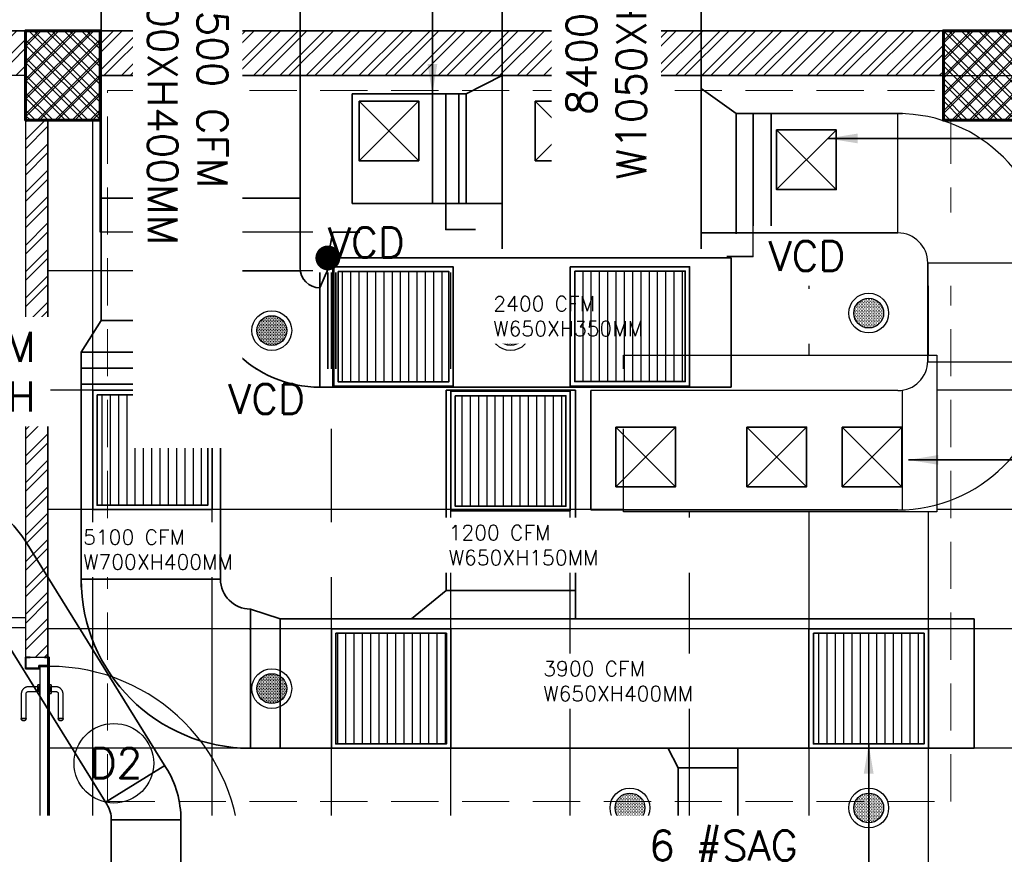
# Model space of a CAD drawing. Header units: inches. Extents: x 110711 to 158499, y 12149 to 19253.
# Tile 23 of 46: x 123537 to 123735, y 18187 to 18355. Entities that reach past the tile are written whole.
import ezdxf

# ---------------------------------------------------------------- set-up
doc = ezdxf.new("R2010")
doc.units = ezdxf.units.IN
doc.header["$MEASUREMENT"] = 0
doc.linetypes.add('HIDDEN', pattern=[0.375, 0.25, -0.125])
for name, color, linetype in [('AR PLANS', 7, 'Continuous'), ('PD_DIMENSION', 101, 'Continuous'), ('PD_LIGHTING', 23, 'Continuous')]:
    doc.layers.add(name, color=color, linetype=linetype)
for name, color, linetype, lineweight in [('EX AIR DUCT', 1, 'Continuous', 35), ('FA AIR DUCT', 4, 'Continuous', 35), ('HVAC SERVICE', 7, 'Continuous', 35), ('HVAC TEXT PP', 7, 'Continuous', 20), ('PD_COLUMN', 2, 'Continuous', 60), ('PD_DOOR', 42, 'Continuous', 25), ('PD_ELEVATION_03', 80, 'Continuous', 25), ('PD_FIXTURE', 21, 'Continuous', 25), ('PD_HATCH', 45, 'Continuous', 9), ('PP-HVAC EXHAUST DUCT', 1, 'Continuous', 30), ('SUPPLY AIR DUCT PP', 6, 'Continuous', 35), ('VCD', 5, 'Continuous', 35)]:
    doc.layers.add(name, color=color, linetype=linetype, lineweight=lineweight)
doc.layers.add('PD_BASE', color=8, linetype='Continuous', transparency=0.5)
doc.styles.get("Standard").update_dxf_attribs({"font": 'romans.shx', "height": 6})
doc.styles.add('style1', font='arial.ttf', dxfattribs={"height": 500})
doc.dimstyles.new('ISO-10', dxfattribs={"dimtxt": 6, "dimasz": 0.5, "dimexe": 1.25, "dimexo": 0.625, "dimtad": 1, "dimtoh": 1, "dimdec": 1, "dimlunit": 4, "dimtxsty": 'Standard', "dimblk": 'ARCHTICK', "dimcen": 2.5, "dimclrt": 3, "dimadec": 0, "dimazin": 0, "dimtfac": 1, "dimtdec": 1, "dimtmove": 1, "dimatfit": 3, "dimfxl": 1, "dimarcsym": 0})
pattern_1 = [(45, (145443.2833, 25769.4912), (-1.767766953, 1.767766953), []), (135, (145443.2833, 25769.4912), (-1.767766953, -1.767766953), [])]

# ---------------------------------------------------------------- blocks, each defined once
blk = doc.blocks.new('columns2')
at = {"layer": 'PD_HATCH'}
h = blk.add_hatch(dxfattribs=at)
h.set_pattern_fill('ANSI37', color=175, scale=20)
h.paths.add_polyline_path([(387, -250), (387, -268), (369, -268), (369, -250)])
h.paths.add_polyline_path([(18, 0), (18, -15), (0, -15), (0, 0)])
h.paths.add_polyline_path([(18, -828), (18, -813), (0, -813), (0, -828)])
h.paths.add_polyline_path([(201, -870), (186, -870), (186, -888), (201, -888)])
h.paths.add_polyline_path([(570, -870), (555, -870), (555, -888), (570, -888)])
h.paths.add_polyline_path([(754.5, -870), (739.5, -870), (739.5, -888), (754.5, -888)])
h.paths.add_polyline_path([(934.5, -870), (919.5, -870), (919.5, -888), (934.5, -888)])
h.paths.add_polyline_path([(385.5, -870), (370.5, -870), (370.5, -888), (385.5, -888)])
h.paths.add_polyline_path([(201, 42), (186, 42), (186, 60), (201, 60)])
h.paths.add_polyline_path([(387, -578), (387, -560), (369, -560), (369, -578)])
h.paths.add_polyline_path([(1116, -731.5), (1116, -716.5), (1098, -716.5), (1098, -731.5)])
h.paths.add_polyline_path([(1116, -111.5), (1116, -96.5), (1098, -96.5), (1098, -111.5)])
h.paths.add_polyline_path([(1116, -561.5), (1116, -576.5), (1098, -576.5), (1098, -561.5)])
h.paths.add_polyline_path([(1116, -251.5), (1116, -266.5), (1098, -266.5), (1098, -251.5)])
h.paths.add_polyline_path([(0, -731.5), (0, -716.5), (18, -716.5), (18, -731.5)])
h.paths.add_polyline_path([(0, -111.5), (0, -96.5), (18, -96.5), (18, -111.5)])
h.paths.add_polyline_path([(0, -406.5), (0, -421.5), (18, -421.5), (18, -406.5)])
h.paths.add_polyline_path([(0, -561.5), (0, -576.5), (18, -576.5), (18, -561.5)])
h.paths.add_polyline_path([(0, -251.5), (0, -266.5), (18, -266.5), (18, -251.5)])
h.paths.add_polyline_path([(993, -111.5), (993, -99.5), (984, -99.5), (984, -111.5)])
h.paths.add_polyline_path([(993, -189.5), (993, -201.5), (984, -201.5), (984, -189.5)])
h.paths.add_polyline_path([(903, -111.5), (903, -99.5), (912, -99.5), (912, -111.5)])
h.paths.add_polyline_path([(903, -189.5), (903, -201.5), (912, -201.5), (912, -189.5)])
h.paths.add_polyline_path([(75, -870), (60, -870), (60, -888), (75, -888)])
h.paths.add_polyline_path([(1116, -870), (1101, -870), (1101, -888), (1116, -888)])
h.paths.add_polyline_path([(75, 42), (60, 42), (60, 60), (75, 60)])
h.paths.add_polyline_path([(570, 42), (555, 42), (555, 60), (570, 60)])
h.paths.add_polyline_path([(754.5, 42), (739.5, 42), (739.5, 60), (754.5, 60)])
h.paths.add_polyline_path([(934.5, 42), (919.5, 42), (919.5, 60), (934.5, 60)])
h.paths.add_polyline_path([(385.5, 42), (370.5, 42), (370.5, 60), (385.5, 60)])
h.paths.add_polyline_path([(1116, 42), (1101, 42), (1101, 60), (1116, 60)])
h.paths.add_polyline_path([(738, -250), (738, -268), (756, -268), (756, -250)])
h.paths.add_polyline_path([(756, -578), (756, -560), (738, -560), (738, -578)])
at = {"layer": 'PD_COLUMN', "color": 175}
for points in [[(385.5, 42), (370.5, 42), (370.5, 60), (385.5, 60)], [(570, 42), (555, 42), (555, 60), (570, 60)]]:
    blk.add_lwpolyline(points, close=True, dxfattribs=at)
at = {"layer": 'PD_HATCH', "color": 175, "linetype": 'HIDDEN', "ltscale": 38}
for p, q in [((370.5, 60), (201, 60)), ((385.5, 60), (555, 60)), ((387, 48), (555, 48)), ((387, -95), (387, 48)), ((556.5, -95), (556.5, 42)), ((387, -95), (556.5, -95))]:
    blk.add_line(p, q, dxfattribs=at)
blk = doc.blocks.new('lgithpnelrt4')
h = blk.add_hatch()
h.set_pattern_fill('DOTS', color=8, scale=5)
h.set_pattern_definition([(0, (-126829, -18216), (0.15625, 0.3125), [0, -0.3125])])
edge = h.paths.add_edge_path()
edge.add_ellipse((0, 0), major_axis=(3, 0), ratio=1, start_angle=0, end_angle=360)
at = {"color": 8}
for radius in [4, 3]:
    blk.add_circle((0, 0), radius, dxfattribs=at)
blk = doc.blocks.new('KITCHEN CEILING45')
at = {"layer": 'PD_ELEVATION_03', "color": 8}
blk.add_lwpolyline([(-201, 305.5), (-190.5, 305.5), (-190.5, 314.5), (-21, 314.5), (-21, 305.5), (-6, 305.5), (-6, 314.5), (0, 314.5), (0, 83.2), (-43.25, 83.2), (-43.25, 78.7), (0, 78.7), (0, 0), (-128.5, 0), (-128.5, 77.75), (-128.5, 78.7), (-85.25, 78.7), (-85.25, 83.2), (-128.5, 83.2), (-128.5, 155.5), (-201, 155.5), (-201, 305.5)], dxfattribs=at)
for points in [[(0, 283), (-190.5, 283), (-190.5, 314.5), (0, 314.5)], [(-85.29, 258.23), (-22.3, 258.23), (-22.3, 226.74), (-85.29, 226.74)]]:
    blk.add_lwpolyline(points, close=True, dxfattribs=at)
at = {"layer": 'PD_FIXTURE', "color": 8}
for p, q in [((-192, 155.5), (-192, 305.5)), ((-168, 155.5), (-168, 283)), ((-144, 155.5), (-144, 283)), ((-120, 83.2), (-120, 283)), ((-96, 83.2), (-96, 283)), ((-72, 258.23), (-72, 283)), ((-48, 258.23), (-48, 283)), ((-24, 258.23), (-24, 283)), ((0, 275.2), (-201, 275.2)), ((-85.29, 251.2), (-201, 251.2)), ((0, 251.2), (-22.3, 251.2)), ((-85.29, 227.2), (-201, 227.2)), ((-72, 0), (-72, 226.74)), ((-48, 0), (-48, 226.74)), ((-24, 83.2), (-24, 226.74)), ((0, 227.2), (-22.3, 227.2)), ((0, 203.2), (-201, 203.2)), ((0, 179.2), (-201, 179.2))]:
    blk.add_line(p, q, dxfattribs=at)
at = {"layer": 'PD_LIGHTING', "color": 8}
for p in [(-36, 266.72), (-156, 263.2), (-108, 263.2), (-156, 191.2), (-84, 167.2), (-36, 167.2)]:
    blk.add_blockref('lgithpnelrt4', p, dxfattribs=at)
blk = doc.blocks.new('door 1')
at = {"layer": 'PD_DOOR', "color": 8}
for p, q in [((160472.9, 15356.5), (160472.9, 15360.1)), ((160472.9, 15360.1), (160472.9, 15356.5)), ((160602.9, 15360.1), (160472.9, 15360.1)), ((160472.9, 15360.1), (160472.9, 15359.7)), ((160472.9, 15335.1), (160472.9, 15360.1)), ((160472.9, 15359.7), (160472.9, 15335.6)), ((159755.9, 15337.6), (159695.9, 15337.6)), ((159695.9, 15337.6), (159695.9, 15312.6)), ((159695.9, 15312.6), (159695.9, 15337.6)), ((159695.9, 15337.6), (159755.9, 15337.6)), ((159695.9, 15212.6), (159695.9, 15337.6)), ((159695.9, 15312.6), (159697.9, 15312.6)), ((159697.9, 15312.6), (159695.9, 15312.6)), ((159697.9, 15312.6), (159697.9, 15335.6)), ((159697.9, 15335.6), (159753.9, 15335.6)), ((159753.9, 15335.6), (159697.9, 15335.6)), ((159697.9, 15335.6), (159697.9, 15312.6)), ((159753.9, 15335.6), (159753.9, 15267.6)), ((159753.9, 15267.6), (159753.9, 15335.6)), ((159755.9, 15265.6), (159755.9, 15337.6)), ((159755.9, 15337.6), (159755.9, 15265.6)), ((160472.9, 15335.1), (160472.9, 15338.8)), ((160472.9, 15338.8), (160472.9, 15335.1)), ((160472.9, 15335.6), (160472.9, 15335.1)), ((160472.9, 15335.1), (160602.9, 15335.1)), ((160615.4, 15322.6), (160615.4, 15272.6)), ((160640.4, 15272.6), (160640.4, 15322.6)), ((160795.9, 15337.6), (160735.9, 15337.6)), ((160735.9, 15337.6), (160735.9, 15265.6)), ((160735.9, 15265.6), (160735.9, 15337.6)), ((160735.9, 15337.6), (160795.9, 15337.6)), ((160737.9, 15267.6), (160737.9, 15335.6)), ((160737.9, 15335.6), (160793.9, 15335.6)), ((160793.9, 15335.6), (160737.9, 15335.6)), ((160737.9, 15335.6), (160737.9, 15267.6)), ((160793.9, 15335.6), (160793.9, 15312.6)), ((160793.9, 15312.6), (160793.9, 15335.6)), ((160793.9, 15312.6), (160795.9, 15312.6)), ((160795.9, 15312.6), (160793.9, 15312.6)), ((160795.9, 15312.6), (160795.9, 15337.6)), ((160795.9, 15337.6), (160795.9, 15312.6)), ((160795.9, 15337.6), (160795.9, 15212.6)), ((159753.9, 15267.6), (159738.9, 15267.6)), ((159738.9, 15267.6), (159738.9, 15214.6)), ((159738.9, 15214.6), (159738.9, 15267.6)), ((159738.9, 15267.6), (159753.9, 15267.6)), ((159740.9, 15212.6), (159740.9, 15265.6)), ((159740.9, 15265.6), (159755.9, 15265.6)), ((159755.9, 15265.6), (159740.9, 15265.6)), ((159740.9, 15265.6), (159740.9, 15212.6)), ((160747.9, 15262.6), (159743.9, 15262.6)), ((159743.9, 15262.6), (159743.9, 15212.6)), ((160747.9, 15262.6), (159743.9, 15262.6)), ((159743.9, 15262.6), (159743.9, 15212.6)), ((160605.4, 15272.6), (160605.4, 15262.6)), ((160622.1, 15272.6), (160605.4, 15272.6)), ((160605.4, 15272.6), (160622.1, 15272.6)), ((160650.4, 15262.6), (160605.4, 15262.6)), ((160605.4, 15262.6), (160650.4, 15262.6)), ((160640.4, 15272.6), (160615.4, 15272.6)), ((160615.4, 15272.6), (160621.7, 15272.6)), ((160617.9, 15267.6), (160617.9, 15262.6)), ((160637.9, 15267.6), (160617.9, 15267.6)), ((160617.9, 15267.6), (160637.9, 15267.6)), ((160637.9, 15262.6), (160617.9, 15262.6)), ((160617.9, 15262.6), (160637.9, 15262.6)), ((160621.7, 15272.6), (160624.7, 15272.6)), ((160624.7, 15272.6), (160627.9, 15272.6)), ((160627.9, 15272.6), (160631.2, 15272.6)), ((160627.9, 15272.6), (160650.4, 15272.6)), ((160631.2, 15272.6), (160634.2, 15272.6)), ((160650.4, 15272.6), (160633.8, 15272.6)), ((160634.2, 15272.6), (160640.4, 15272.6)), ((160637.9, 15262.6), (160637.9, 15267.6)), ((160650.4, 15262.6), (160650.4, 15272.6)), ((160735.9, 15265.6), (160750.9, 15265.6)), ((160750.9, 15265.6), (160735.9, 15265.6)), ((160752.9, 15267.6), (160737.9, 15267.6)), ((160737.9, 15267.6), (160752.9, 15267.6)), ((160747.9, 15212.6), (160747.9, 15262.6)), ((160747.9, 15262.6), (160747.9, 15212.6)), ((160750.9, 15265.6), (160750.9, 15212.6)), ((160750.9, 15212.6), (160750.9, 15265.6)), ((160752.9, 15214.6), (160752.9, 15267.6)), ((160752.9, 15267.6), (160752.9, 15214.6)), ((159697.9, 15237.6), (159695.9, 15237.6)), ((159695.9, 15237.6), (159695.9, 15212.6)), ((159695.9, 15212.6), (159695.9, 15237.6)), ((159695.9, 15237.6), (159697.9, 15237.6)), ((159695.9, 15212.6), (159740.9, 15212.6)), ((159740.9, 15212.6), (159695.9, 15212.6)), ((159695.9, 15212.6), (159743.9, 15212.6)), ((159743.9, 15212.6), (159695.9, 15212.6)), ((159697.9, 15214.6), (159697.9, 15237.6)), ((159697.9, 15237.6), (159697.9, 15214.6)), ((159738.9, 15214.6), (159697.9, 15214.6)), ((159697.9, 15214.6), (159738.9, 15214.6)), ((159793.9, 15212.6), (159743.9, 15212.6)), ((159743.9, 15212.6), (159743.9, 14208.6)), ((159743.9, 15212.6), (160747.9, 15212.6)), ((159743.9, 15212.6), (159793.9, 15212.6)), ((159743.9, 15212.6), (159793.9, 15212.6)), ((159793.9, 15212.6), (159743.9, 15212.6)), ((159793.9, 14208.6), (159793.9, 15212.6)), ((159793.9, 15212.6), (160747.9, 15212.6)), ((159793.9, 15212.6), (160747.9, 15212.6)), ((160747.9, 15212.6), (159793.9, 15212.6)), ((160605.4, 15212.6), (160605.4, 15202.6)), ((160605.4, 15212.6), (160650.4, 15212.6)), ((160639.2, 15212.6), (160605.4, 15212.6)), ((160605.4, 15202.6), (160650.4, 15202.6)), ((160650.4, 15202.6), (160605.4, 15202.6)), ((160615.4, 15202.6), (160615.4, 15177.6)), ((160615.4, 15202.6), (160640.4, 15202.6)), ((160640.4, 15202.6), (160615.4, 15202.6)), ((160617.9, 15212.6), (160617.9, 15207.6)), ((160617.9, 15212.6), (160637.9, 15212.6)), ((160618.3, 15212.6), (160617.9, 15212.6)), ((160617.9, 15207.6), (160637.9, 15207.6)), ((160637.9, 15207.6), (160617.9, 15207.6)), ((160637.9, 15212.6), (160618.3, 15212.6)), ((160637.9, 15207.6), (160637.9, 15212.6)), ((160650.4, 15212.6), (160639.2, 15212.6)), ((160640.4, 15177.6), (160640.4, 15202.6)), ((160650.4, 15202.6), (160650.4, 15212.6)), ((160747.9, 15212.6), (160795.9, 15212.6)), ((160795.9, 15212.6), (160747.9, 15212.6)), ((160750.9, 15212.6), (160795.9, 15212.6)), ((160795.9, 15212.6), (160750.9, 15212.6)), ((160793.9, 15214.6), (160752.9, 15214.6)), ((160752.9, 15214.6), (160793.9, 15214.6)), ((160795.9, 15237.6), (160793.9, 15237.6)), ((160793.9, 15237.6), (160793.9, 15214.6)), ((160793.9, 15214.6), (160793.9, 15237.6)), ((160793.9, 15237.6), (160795.9, 15237.6)), ((160795.9, 15212.6), (160795.9, 15237.6)), ((160795.9, 15237.6), (160795.9, 15212.6)), ((160472.9, 15165.1), (160472.9, 15161.5)), ((160472.9, 15161.5), (160472.9, 15165.1)), ((160602.9, 15165.1), (160472.9, 15165.1)), ((160472.9, 15165.1), (160472.9, 15164.7)), ((160472.9, 15140.1), (160472.9, 15165.1)), ((160472.9, 15164.7), (160472.9, 15140.6)), ((160472.9, 15143.8), (160472.9, 15140.1)), ((160472.9, 15140.1), (160472.9, 15143.8)), ((160472.9, 15140.6), (160472.9, 15140.1)), ((160472.9, 15140.1), (160602.9, 15140.1)), ((159743.9, 14208.6), (159793.9, 14208.6))]:
    blk.add_line(p, q, dxfattribs=at)
at = {"layer": 'PD_DOOR', "color": 8, "flags": 128}
for points in [[(160460.4, 15347.6), (160460.5, 15348.1), (160460.5, 15348.6), (160460.5, 15349.1), (160460.6, 15349.6), (160460.7, 15350.1), (160460.8, 15350.6), (160460.9, 15351.1), (160461.1, 15351.6), (160461.2, 15352), (160461.4, 15352.5), (160461.6, 15353), (160461.9, 15353.4), (160462.1, 15353.9), (160462.4, 15354.3), (160462.6, 15354.7), (160462.9, 15355.1), (160463.2, 15355.5), (160463.5, 15355.9), (160463.9, 15356.3), (160464.2, 15356.6), (160464.6, 15357), (160465, 15357.3), (160465.4, 15357.6), (160465.8, 15357.9), (160466.2, 15358.2), (160466.6, 15358.4), (160467, 15358.7), (160467.5, 15358.9), (160467.9, 15359.1), (160468.4, 15359.3), (160468.9, 15359.5), (160469.4, 15359.6), (160469.8, 15359.8), (160470.3, 15359.9), (160470.8, 15360), (160471.3, 15360), (160471.8, 15360.1), (160472.3, 15360.1), (160472.8, 15360.1), (160472.9, 15360.1)], [(160472.9, 15335.1), (160472.4, 15335.2), (160471.9, 15335.2), (160471.4, 15335.2), (160470.9, 15335.3), (160470.5, 15335.4), (160470, 15335.5), (160469.5, 15335.6), (160469, 15335.8), (160468.5, 15335.9), (160468.1, 15336.1), (160467.6, 15336.3), (160467.2, 15336.6), (160466.7, 15336.8), (160466.3, 15337.1), (160465.9, 15337.3), (160465.5, 15337.6), (160465.1, 15337.9), (160464.7, 15338.2), (160464.3, 15338.6), (160464, 15338.9), (160463.6, 15339.3), (160463.3, 15339.7), (160463, 15340.1), (160462.7, 15340.5), (160462.4, 15340.9), (160462.2, 15341.3), (160461.9, 15341.8), (160461.7, 15342.2), (160461.5, 15342.7), (160461.3, 15343.1), (160461.1, 15343.6), (160461, 15344.1), (160460.8, 15344.5), (160460.7, 15345), (160460.6, 15345.5), (160460.5, 15346), (160460.5, 15346.5), (160460.5, 15347), (160460.4, 15347.5), (160460.4, 15347.6)], [(160640.4, 15322.6), (160640.4, 15324.1), (160640.3, 15325.6), (160640.2, 15327.1), (160640, 15328.6), (160639.7, 15330.1), (160639.4, 15331.6), (160639, 15333), (160638.5, 15334.4), (160638, 15335.9), (160637.5, 15337.2), (160636.9, 15338.6), (160636.2, 15340), (160635.5, 15341.3), (160634.7, 15342.6), (160633.9, 15343.8), (160633, 15345), (160632.1, 15346.2), (160631.1, 15347.4), (160630.1, 15348.5), (160629.1, 15349.5), (160628, 15350.6), (160626.8, 15351.5), (160625.7, 15352.5), (160624.4, 15353.4), (160623.2, 15354.2), (160621.9, 15355), (160620.6, 15355.7), (160619.3, 15356.4), (160617.9, 15357), (160616.5, 15357.6), (160615.1, 15358.1), (160613.7, 15358.6), (160612.2, 15359), (160610.8, 15359.3), (160609.3, 15359.6), (160607.8, 15359.8), (160606.3, 15360), (160604.8, 15360.1), (160603.3, 15360.1), (160602.9, 15360.1)], [(160602.9, 15335.1), (160603.4, 15335.1), (160603.9, 15335.1), (160604.4, 15335.1), (160604.9, 15335), (160605.4, 15334.9), (160605.9, 15334.8), (160606.4, 15334.7), (160606.9, 15334.5), (160607.3, 15334.3), (160607.8, 15334.2), (160608.3, 15334), (160608.7, 15333.7), (160609.2, 15333.5), (160609.6, 15333.2), (160610, 15333), (160610.4, 15332.7), (160610.8, 15332.4), (160611.2, 15332), (160611.6, 15331.7), (160611.9, 15331.4), (160612.2, 15331), (160612.6, 15330.6), (160612.9, 15330.2), (160613.2, 15329.8), (160613.5, 15329.4), (160613.7, 15329), (160614, 15328.5), (160614.2, 15328.1), (160614.4, 15327.6), (160614.6, 15327.2), (160614.8, 15326.7), (160614.9, 15326.2), (160615.1, 15325.7), (160615.2, 15325.3), (160615.3, 15324.8), (160615.3, 15324.3), (160615.4, 15323.8), (160615.4, 15323.3), (160615.4, 15322.8), (160615.4, 15322.6)], [(160460.4, 15152.6), (160460.5, 15153.1), (160460.5, 15153.6), (160460.5, 15154.1), (160460.6, 15154.6), (160460.7, 15155.1), (160460.8, 15155.6), (160460.9, 15156.1), (160461.1, 15156.6), (160461.2, 15157), (160461.4, 15157.5), (160461.6, 15158), (160461.9, 15158.4), (160462.1, 15158.9), (160462.4, 15159.3), (160462.6, 15159.7), (160462.9, 15160.1), (160463.2, 15160.5), (160463.5, 15160.9), (160463.9, 15161.3), (160464.2, 15161.6), (160464.6, 15162), (160465, 15162.3), (160465.4, 15162.6), (160465.8, 15162.9), (160466.2, 15163.2), (160466.6, 15163.4), (160467, 15163.7), (160467.5, 15163.9), (160467.9, 15164.1), (160468.4, 15164.3), (160468.9, 15164.5), (160469.4, 15164.6), (160469.8, 15164.8), (160470.3, 15164.9), (160470.8, 15165), (160471.3, 15165), (160471.8, 15165.1), (160472.3, 15165.1), (160472.8, 15165.1), (160472.9, 15165.1)], [(160472.9, 15140.1), (160472.4, 15140.2), (160471.9, 15140.2), (160471.4, 15140.2), (160470.9, 15140.3), (160470.5, 15140.4), (160470, 15140.5), (160469.5, 15140.6), (160469, 15140.8), (160468.5, 15140.9), (160468.1, 15141.1), (160467.6, 15141.3), (160467.2, 15141.6), (160466.7, 15141.8), (160466.3, 15142.1), (160465.9, 15142.3), (160465.5, 15142.6), (160465.1, 15142.9), (160464.7, 15143.2), (160464.3, 15143.6), (160464, 15143.9), (160463.6, 15144.3), (160463.3, 15144.7), (160463, 15145.1), (160462.7, 15145.5), (160462.4, 15145.9), (160462.2, 15146.3), (160461.9, 15146.8), (160461.7, 15147.2), (160461.5, 15147.7), (160461.3, 15148.1), (160461.1, 15148.6), (160461, 15149.1), (160460.8, 15149.5), (160460.7, 15150), (160460.6, 15150.5), (160460.5, 15151), (160460.5, 15151.5), (160460.5, 15152), (160460.4, 15152.5), (160460.4, 15152.6)], [(160602.9, 15140.1), (160604.4, 15140.2), (160605.9, 15140.3), (160607.4, 15140.4), (160608.9, 15140.6), (160610.4, 15140.9), (160611.9, 15141.2), (160613.3, 15141.6), (160614.7, 15142), (160616.2, 15142.5), (160617.5, 15143.1), (160618.9, 15143.7), (160620.3, 15144.4), (160621.6, 15145.1), (160622.9, 15145.9), (160624.1, 15146.7), (160625.3, 15147.6), (160626.5, 15148.5), (160627.7, 15149.5), (160628.8, 15150.5), (160629.8, 15151.5), (160630.9, 15152.6), (160631.8, 15153.8), (160632.8, 15154.9), (160633.7, 15156.1), (160634.5, 15157.4), (160635.3, 15158.7), (160636, 15160), (160636.7, 15161.3), (160637.3, 15162.7), (160637.9, 15164.1), (160638.4, 15165.5), (160638.9, 15166.9), (160639.3, 15168.3), (160639.6, 15169.8), (160639.9, 15171.3), (160640.1, 15172.8), (160640.3, 15174.2), (160640.4, 15175.7), (160640.4, 15177.2), (160640.4, 15177.6)], [(160615.4, 15177.6), (160615.4, 15177.1), (160615.4, 15176.6), (160615.4, 15176.1), (160615.3, 15175.7), (160615.2, 15175.2), (160615.1, 15174.7), (160615, 15174.2), (160614.8, 15173.7), (160614.6, 15173.2), (160614.5, 15172.8), (160614.3, 15172.3), (160614, 15171.9), (160613.8, 15171.4), (160613.5, 15171), (160613.3, 15170.6), (160613, 15170.2), (160612.7, 15169.8), (160612.3, 15169.4), (160612, 15169), (160611.7, 15168.7), (160611.3, 15168.3), (160610.9, 15168), (160610.5, 15167.7), (160610.1, 15167.4), (160609.7, 15167.1), (160609.3, 15166.9), (160608.8, 15166.6), (160608.4, 15166.4), (160607.9, 15166.2), (160607.5, 15166), (160607, 15165.8), (160606.5, 15165.7), (160606, 15165.5), (160605.6, 15165.4), (160605.1, 15165.3), (160604.6, 15165.3), (160604.1, 15165.2), (160603.6, 15165.2), (160603.1, 15165.1), (160602.9, 15165.1)]]:
    blk.add_lwpolyline(points, dxfattribs=at)
at = {"layer": 'PD_DOOR', "color": 8}
blk.add_arc((159743.9, 15212.6), 1004, 270, 0, dxfattribs=at)
blk = doc.blocks.new('DOOR1')
at = {"color": 8, "xscale": 0.03818181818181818, "yscale": 0.03818181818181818, "zscale": 0.03818181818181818, "rotation": 90}
blk.add_blockref('door 1', (-2370.94, -8406.75), dxfattribs=at)
blk = doc.blocks.new('FF')
at = {"layer": 'PD_BASE'}
h = blk.add_hatch(dxfattribs=at)
h.set_pattern_fill('ANSI32', color=8, scale=10)
h.set_pattern_definition([(45, (5.85, -834.2493), (-2.65165, 2.65165), []), (45, (7.6176, -834.2493), (-2.65165, 2.65165), [])])
h.paths.add_polyline_path([(9, -791.5), (0, -791.5), (0, -873), (9, -873)])
h.paths.add_polyline_path([(370.5, -939), (201, -939), (201, -948), (370.5, -948)])
h.paths.add_polyline_path([(555, -939), (385.5, -939), (385.5, -948), (555, -948)])
h.paths.add_polyline_path([(9, -75), (0, -75), (0, -156.5), (9, -156.5)])
h.paths.add_polyline_path([(9, -171.5), (0, -171.5), (0, -311.5), (9, -311.5)])
h.paths.add_polyline_path([(9, -326.5), (0, -326.5), (0, -466.5), (9, -466.5)])
h.paths.add_polyline_path([(9, -481.5), (0, -481.5), (0, -621.5), (9, -621.5)])
h.paths.add_polyline_path([(9, -636.5), (0, -636.5), (0, -776.5), (9, -776.5)])
h.paths.add_polyline_path([(1101, 0), (934.5, 0), (934.5, -9), (1101, -9)])
h.paths.add_polyline_path([(919.5, 0), (754.5, 0), (754.5, -9), (919.5, -9)])
h.paths.add_polyline_path([(739.5, 0), (570, 0), (570, -9), (739.5, -9)])
h.paths.add_polyline_path([(555, 0), (385.5, 0), (385.5, -9), (555, -9)])
h.paths.add_polyline_path([(186, 0), (75, 0), (75, -9), (186, -9)])
h.paths.add_polyline_path([(60, 0), (0, 0), (0, -60), (9, -60), (9, -9), (60, -9)])
h.paths.add_polyline_path([(9, -888), (0, -888), (0, -948), (60, -948), (60, -939), (9, -939)])
h.paths.add_polyline_path([(186, -939), (75, -939), (75, -948), (186, -948)])
h.paths.add_polyline_path([(594.75, -939), (570, -939), (570, -948), (594.75, -948)])
h.paths.add_polyline_path([(739.5, -939), (714.75, -939), (714.75, -948), (739.5, -948)])
h.paths.add_polyline_path([(777, -939), (754.5, -939), (754.5, -948), (777, -948)])
h.paths.add_polyline_path([(919.5, -939), (897, -939), (897, -948), (919.5, -948)])
h.paths.add_polyline_path([(957, -939), (934.5, -939), (934.5, -948), (957, -948)])
h.paths.add_polyline_path([(1101, -939), (1077, -939), (1077, -948), (1101, -948)])
h.paths.add_polyline_path([(1116, -930), (1107, -930)])
h.paths.add_polyline_path([(1116, -791.5), (1107, -791.5), (1107, -930), (1116, -930)])
h.paths.add_polyline_path([(1116, -636.5), (1107, -636.5), (1107, -776.5), (1116, -776.5)])
h.paths.add_polyline_path([(1116, -326.5), (1107, -326.5), (1107, -621.5), (1116, -621.5)])
h.paths.add_polyline_path([(1116, -18), (1107, -18), (1107, -156.5), (1116, -156.5)])
h.paths.add_polyline_path([(1098, -159.5), (993, -159.5), (993, -168.5), (1098, -168.5)])
h.paths.add_polyline_path([(993, -171.5), (984, -171.5), (984, -249.5), (993, -249.5)])
h.paths.add_polyline_path([(984, -159.5), (912, -159.5), (912, -168.5), (984, -168.5)])
h.paths.add_polyline_path([(912, -171.5), (903, -171.5), (903, -249.5), (912, -249.5)])
h.paths.add_polyline_path([(903, -159.5), (822, -159.5), (822, -261.5), (849, -261.5), (849, -252.5), (831, -252.5), (831, -168.5), (903, -168.5)])
h.paths.add_polyline_path([(903, -252.5), (885, -252.5), (885, -261.5), (903, -261.5)], flags=17)
h.paths.add_polyline_path([(930, -252.5), (912, -252.5), (912, -261.5), (930, -261.5)])
h.paths.add_polyline_path([(984, -252.5), (966, -252.5), (966, -261.5), (984, -261.5)])
h.paths.add_polyline_path([(993, -261.5), (984, -261.5), (984, -324.5), (993, -324.5)])
h.paths.add_polyline_path([(1116, -310.5), (1107, -310.5), (1107, -311.5), (1116, -311.5)])
h.paths.add_polyline_path([(1116, -171.5), (1107, -171.5), (1107, -190.5), (1116, -190.5)])
h.paths.add_polyline_path([(237.75, -9), (237.75, 0), (201, 0), (201, -9)])
h.paths.add_polyline_path([(333.75, 0), (333.75, -9), (370.5, -9), (370.5, 0)])
h = blk.add_hatch(dxfattribs=at)
h.set_pattern_fill('ANSI37', color=8, scale=20)
h.set_pattern_definition(pattern_1)
h.paths.add_polyline_path([(385.5, 0), (370.5, 0), (370.5, -18), (385.5, -18)])
h = blk.add_hatch(dxfattribs=at)
h.set_pattern_fill('ANSI37', color=8, scale=20)
h.set_pattern_definition(pattern_1)
h.paths.add_polyline_path([(570, 0), (555, 0), (555, -18), (570, -18)])
h = blk.add_hatch(dxfattribs=at)
h.set_pattern_fill('ANSI32', color=8, scale=10)
h.set_pattern_definition([(45, (27129.4692, 17879.387), (-2.65165043, 2.65165043), []), (45, (27131.237, 17879.387), (-2.65165043, 2.65165043), [])])
h.paths.add_polyline_path([(375, -18), (370.5, -18), (370.5, -126), (375, -126)])
at = {"layer": 'PD_BASE', "color": 8, "lineweight": 30}
for p, q in [((1116, 0), (333.75, 0)), ((370.5, -9), (333.75, -9)), ((555, -9), (385.5, -9)), ((370.5, -18), (370.5, -126)), ((375, -18), (375, -126)), ((370.5, -126), (375, -126))]:
    blk.add_line(p, q, dxfattribs=at)
at = {"layer": 'PD_BASE', "color": 8}
for p, q in [((323.45, -118), (370.5, -118)), ((323.45, -120), (370.5, -120))]:
    blk.add_line(p, q, dxfattribs=at)
for points in [[(385.5, -18), (370.5, -18), (370.5, 0), (385.5, 0)], [(570, -18), (555, -18), (555, 0), (570, 0)]]:
    blk.add_lwpolyline(points, close=True, dxfattribs=at)
blk.add_circle((388.26, -147.32), 8, dxfattribs=at)
at = {"color": 8}
blk.add_blockref('KITCHEN CEILING45', (576, -323.5), dxfattribs=at)
at = {"layer": 'PD_BASE', "color": 8, "ltscale": 25}
blk.add_blockref('DOOR1', (3327.06, 2141.27), dxfattribs=at)
at = {"layer": 'PD_BASE', "color": 8, "insert": (226.02, -46.43), "char_height": 8, "width": 162.9076, "attachment_point": 1, "style": 'style1'}
blk.add_mtext('\\pi36.802;SMOKING ROOM\\P\\pi48.873;(11\'-1" x 9\'1")', dxfattribs=at)
at = {"layer": 'PD_BASE', "color": 8, "insert": (383.4, -144.29), "char_height": 6, "width": 47.1418, "attachment_point": 1}
blk.add_mtext('D2', dxfattribs=at)
blk = doc.blocks.new('_ArchTick')
at = {"color": 0, "linetype": 'ByBlock', "const_width": 0.15}
blk.add_lwpolyline([(-0.5, -0.5), (0.5, 0.5)], dxfattribs=at)
blk = doc.blocks.new('zw$1626')
at = {"layer": 'PD_DIMENSION'}
h = blk.add_hatch(dxfattribs=at)
h.set_pattern_fill('ANSI31', color=8, scale=15, angle=45)
h.set_pattern_definition([(90, (-12.5, -12.5), (-1.875, 1e-16), [])])
h.paths.add_polyline_path([(-12.5, -12.5), (12.5, -12.5), (12.5, 12.5), (-12.5, 12.5)])
at = {"layer": 'SUPPLY AIR DUCT PP'}
for points in [[(-13.5, 13.5), (13.5, 13.5), (13.5, -13.5), (-13.5, -13.5)], [(-12.5, 12.5), (12.5, 12.5), (12.5, -12.5), (-12.5, -12.5)]]:
    blk.add_lwpolyline(points, close=True, dxfattribs=at)
blk = doc.blocks.new('HVAC SERVICE')
at = {"color": 8}
blk.add_lwpolyline([(238.32, 0), (613.2, 0), (613.2, 97.52), (238.32, 97.52)], close=True, dxfattribs=at)
at = {"layer": 'EX AIR DUCT'}
for p, q in [((459.04, -12.71), (466.31, -9)), ((513.33, -16.67), (506.31, -11.63)), ((459.04, -12.71), (436.17, -12.71)), ((436.17, -34.71), (436.17, -12.71)), ((459.04, -34.71), (459.04, -12.71)), ((466.42, -12.71), (466.31, -12.71)), ((437.54, -14.15), (449.54, -26.15)), ((437.54, -26.15), (449.36, -14.33, -14.58)), ((472.97, -14.15), (484.97, -26.15)), ((472.97, -26.15), (484.79, -14.33, -14.58)), ((546.76, -16.67), (513.33, -16.67)), ((521.47, -19.95), (533.47, -31.95)), ((521.47, -31.95), (533.29, -20.13, -14.58)), ((466.31, -34.71), (436.17, -34.71))]:
    blk.add_line(p, q, dxfattribs=at)
for points in [[(437.54, -14.15), (449.54, -14.15), (449.54, -26.15), (437.54, -26.15)], [(472.97, -14.15), (484.97, -14.15), (484.97, -26.15), (472.97, -26.15)], [(521.47, -19.95), (533.47, -19.95), (533.47, -31.95), (521.47, -31.95)]]:
    blk.add_lwpolyline(points, close=True, dxfattribs=at)
at = {"layer": 'HVAC SERVICE'}
for p, q in [((466.31, -43.87), (506.31, -43.87)), ((545.86, -96.37), (484.12, -96.37))]:
    blk.add_line(p, q, dxfattribs=at)
at = {"layer": 'HVAC TEXT PP'}
blk.add_line((406.6, -9), (406.6, -9), dxfattribs=at)
at = {"layer": 'PP-HVAC EXHAUST DUCT'}
blk.add_line((551.86, -66.56), (575.86, -66.56), dxfattribs=at)
at = {"layer": 'SUPPLY AIR DUCT PP'}
for p, q in [((385.69, 27.3), (385.69, -58.24)), ((425.69, 27.3), (425.69, -47.69)), ((425.69, -33.7), (385.69, -33.7)), ((405.69, -43.59), (405.69, -33.7)), ((405.69, -33.7), (405.69, -58.24)), ((425.74, -48.3), (405.74, -48.3)), ((381.69, -64.64), (385.69, -58.24)), ((405.69, -58.24), (385.69, -58.24)), ((409.69, -64.64), (405.69, -58.24)), ((381.69, -64.64), (409.69, -64.64)), ((455.06, -112.54), (448.07, -118.3)), ((481.06, -112.54), (455.06, -112.54)), ((481.06, -112.54), (481.06, -118.3)), ((415.69, -116.3), (415.69, -144.3)), ((415.69, -116.3), (421.69, -118.3)), ((421.69, -118.3), (421.69, -144.3)), ((421.69, -118.3), (561.16, -118.3)), ((561.16, -144.3), (561.16, -118.3)), ((415.48, -120.3), (415.69, -120.3)), ((413.69, -144.3), (561.16, -144.3)), ((501.66, -148.25), (499.59, -144.19)), ((513.66, -144.3), (513.66, -289.39)), ((501.66, -148.25), (501.66, -289.39)), ((513.66, -148.25), (501.66, -148.25))]:
    blk.add_line(p, q, dxfattribs=at)
at = {"layer": 'VCD'}
for points in [[(457.62, -12.71), (452.29, -12.71), (452.29, -34.71), (457.62, -34.71)], [(429.69, -45.69), (432.85, -45.69), (432.85, -71.69), (429.69, -71.69)], [(381.69, -64.64), (409.69, -64.64), (409.69, -71.05), (381.69, -71.05)]]:
    blk.add_lwpolyline(points, close=True, dxfattribs=at)
for points in [[(431.27, -45.69), (431.27, -72.94), (426.85, -72.94)], [(381.69, -67.84), (413.08, -67.84), (413.08, -63.03)]]:
    blk.add_lwpolyline(points, dxfattribs=at)
at = {"layer": 'SUPPLY AIR DUCT PP', "xscale": 0.8894934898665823, "yscale": 0.8894934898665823, "zscale": 0.8894934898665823}
blk.add_blockref('zw$1626', (443.99, -132.3), dxfattribs=at)
at = {"layer": 'HVAC TEXT PP', "bg_fill": 2}
for s, width, gutter_width, insert, char_height, attachment_point in [('200X150MM\\P150 CFM EACH', 135.3112, 50, (372.51, -60.56), 6, 3), ('5100 CFM \\PW700XH400MM', 67.6556, 25, (382.07, -100.35), 3, 1), ('3900 CFM \\PW650XH400MM', 67.6556, 25, (474.57, -126.8), 3, 1)]:
    blk.add_mtext_dynamic_manual_height_columns(s, width=width, gutter_width=gutter_width, heights=[0], dxfattribs=dict(at, insert=insert, char_height=char_height, attachment_point=attachment_point))
at = {"layer": 'HVAC TEXT PP'}
for points in [[(452.29, -12.71), (452.29, 37.54), (442.16, 37.54)], [(531.78, -21.66, 5.23), (602.3, -21.66, 5.23)], [(547.99, -86.31), (615.64, -86.31)]]:
    blk.add_leader(points, dimstyle='ISO-10', override={"dimasz": 6, "dimtad": 0}, dxfattribs=at)
at = {"layer": 'SUPPLY AIR DUCT PP'}
for p, q in [((381.69, -64.64), (381.69, -111.91)), ((409.69, -110.3), (381.69, -110.3))]:
    blk.add_line(p, q, dxfattribs=at)
for radius in [34, 6]:
    blk.add_arc((415.69, -110.3), radius, 180, 270, dxfattribs=at)
at = {"layer": 'SUPPLY AIR DUCT PP', "xscale": 0.8894934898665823, "yscale": 0.8894934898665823, "zscale": 0.8894934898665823}
blk.add_blockref('zw$1626', (539.99, -132.3), dxfattribs=at)
at = {"layer": 'VCD', "char_height": 6, "attachment_point": 1, "bg_fill": 2}
for insert in [(431.3, -39.57, 19.24), (411.24, -71.05)]:
    blk.add_mtext_dynamic_manual_height_columns('VCD', width=135.3112, gutter_width=50, heights=[0], dxfattribs=dict(at, insert=insert))
at = {"layer": 'EX AIR DUCT'}
for p, q in [((466.31, 52.28), (466.31, -43.87)), ((506.31, 52.28), (506.31, -43.87)), ((513.33, -40.84), (513.33, -18.84)), ((489.18, -79.69), (501.18, -91.69)), ((489.18, -91.69), (501, -79.86, -14.58)), ((515.52, -79.69), (527.52, -91.69)), ((515.52, -91.69), (527.34, -79.86, -14.58)), ((534.66, -79.69), (546.66, -91.69)), ((534.66, -91.69), (546.66, -79.69, -14.8))]:
    blk.add_line(p, q, dxfattribs=at)
for points in [[(489.18, -79.69), (501.18, -79.69), (501.18, -91.69), (489.18, -91.69)], [(515.52, -79.69), (527.52, -79.69), (527.52, -91.69), (515.52, -91.69)], [(534.66, -79.69), (546.66, -79.69), (546.66, -91.69), (534.66, -91.69)]]:
    blk.add_lwpolyline(points, close=True, dxfattribs=at)
at = {"layer": 'HVAC SERVICE'}
blk.add_line((484.12, -96.37), (484.12, -72.37), dxfattribs=at)
at = {"layer": 'PP-HVAC EXHAUST DUCT'}
for p, q in [((513.33, -16.67), (513.33, -40.67)), ((545.86, -72.37), (484.12, -72.37)), ((546.81, -96.36), (546.81, -72.3))]:
    blk.add_line(p, q, dxfattribs=at)
for radius in [6, 30]:
    blk.add_arc((545.86, -66.37), radius, 270, 0, dxfattribs=at)
at = {"layer": 'SUPPLY AIR DUCT PP'}
for p, q in [((429.69, -51.69), (432.26, -45.69)), ((432.26, -45.69), (432.26, -71.69)), ((429.69, -51.69), (429.69, -71.69)), ((409.69, -64.64), (409.69, -110.3)), ((429.69, -71.69), (432.26, -71.69)), ((432.26, -71.69), (512.34, -71.69)), ((455.06, -112.54), (455.06, -72.3)), ((455.06, -72.3), (481.06, -72.3)), ((481.06, -112.54), (481.06, -72.3))]:
    blk.add_line(p, q, dxfattribs=at)
for radius in [24, 4]:
    blk.add_arc((429.69, -47.69), radius, 180, 270, dxfattribs=at)
at = {"layer": 'VCD'}
for points in [[(454.96, -12.71), (454.96, -39.99), (460.97, -39.99)], [(516.74, -16.67), (516.74, -45.41), (511.47, -45.41)]]:
    blk.add_lwpolyline(points, dxfattribs=at)
blk.add_lwpolyline([(513.33, -16.67), (520.38, -16.67), (520.38, -40.67), (513.33, -40.67)], close=True, dxfattribs=at)
at = {"layer": 'SUPPLY AIR DUCT PP'}
for p, xscale, yscale, zscale in [((444.47, -59.5), 0.888888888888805, 0.888888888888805, 0.888888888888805), ((396, -84.3), 0.8888888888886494, 0.8888888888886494, 0.8888888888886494), ((467.99, -84.52), 0.8894934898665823, 0.8894934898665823, 0.8894934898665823)]:
    blk.add_blockref('zw$1626', p, dxfattribs=dict(at, xscale=xscale, yscale=yscale, zscale=zscale))
at = {"layer": 'VCD'}
blk.add_leader([(431.27, -45.69), (432.24, -40.5), (437.71, -40.5)], dimstyle='ISO-10', override={"dimasz": 5, "dimtad": 0, "dimldrblk": 'Dot'}, dxfattribs=at)
at = {"layer": 'HVAC TEXT PP', "insert": (411.08, 54.4), "char_height": 6, "attachment_point": 1, "rotation": 270, "bg_fill": 2}
blk.add_mtext_dynamic_manual_height_columns('\\pi45.227;7500 CFM \\P\\pi32.227;W1000XH400MM', width=135.3112, gutter_width=50, heights=[0], dxfattribs=at)
at = {"layer": 'HVAC TEXT PP', "insert": (455.55, -99.45), "char_height": 3, "attachment_point": 1, "bg_fill": 2}
blk.add_mtext_dynamic_manual_height_columns('1200 CFM \\PW650XH150MM', width=67.6556, gutter_width=25, heights=[0], dxfattribs=at)
at = {"layer": 'VCD', "insert": (519.87, -42.29, 19.24), "char_height": 6, "attachment_point": 1, "bg_fill": 2}
blk.add_mtext_dynamic_manual_height_columns('VCD', width=135.3112, gutter_width=50, heights=[0], dxfattribs=at)
at = {"layer": 'EX AIR DUCT'}
blk.add_line((545.86, -40.67), (506.31, -40.67), dxfattribs=at)
at = {"layer": 'FA AIR DUCT'}
blk.add_line((386.57, -155.14), (398.48, -147.75), dxfattribs=at)
at = {"layer": 'HVAC SERVICE'}
blk.add_line((551.86, -46.67), (551.86, -66.56), dxfattribs=at)
at = {"layer": 'PP-HVAC EXHAUST DUCT'}
for p, q in [((545.86, -40.67), (545.86, -16.67)), ((551.86, -46.67), (575.86, -46.67))]:
    blk.add_line(p, q, dxfattribs=at)
for radius in [30, 6]:
    blk.add_arc((545.86, -46.67), radius, 360, 90, dxfattribs=at)
at = {"layer": 'SUPPLY AIR DUCT PP'}
blk.add_line((385.69, -33.67), (385.69, -33.7), dxfattribs=at)
at = {"layer": 'HVAC TEXT PP', "attachment_point": 1, "bg_fill": 2}
for s, width, gutter_width, insert, char_height in [('2400 CFM \\PW650XH350MM', 67.6556, 25, (464.52, -53.41, 19.24), 3), ('\\pi204.92;6 #SAG\\P\\pi163.77;SIZE:600X600MM\\P\\pi164.63;1200 CFM EACH', 237.4875, 50, (290.95, -160.86), 6)]:
    blk.add_mtext_dynamic_manual_height_columns(s, width=width, gutter_width=gutter_width, heights=[0], dxfattribs=dict(at, insert=insert, char_height=char_height))
at = {"layer": 'HVAC TEXT PP', "insert": (-290.89, -95.28, 1.31), "char_height": 6, "width": 237.4875, "attachment_point": 1, "bg_fill": 2}
blk.add_mtext('\\A1;\\P\\pi192.63;3 TR ODU\\P\\pi121.77;SIZE:W970XD395XH803MM', dxfattribs=at)
at = {"layer": 'FA AIR DUCT'}
for p, q in [((370.48, -102.64), (398.73, -148.16)), ((358.58, -110.02), (386.84, -155.54)), ((387.74, -158.71), (387.74, -284.32)), ((387.74, -158.71), (401.74, -158.71)), ((401.74, -158.71), (401.74, -284.32))]:
    blk.add_line(p, q, dxfattribs=at)
for centre, radius, start, end in [((353.48, -113.18), 20, 31.8297, 90), ((381.74, -158.71), 20, 0, 31.8297), ((381.74, -158.71), 6, 0, 31.8297)]:
    blk.add_arc(centre, radius, start, end, dxfattribs=at)
at = {"layer": 'SUPPLY AIR DUCT PP'}
blk.add_line((512.34, -71.69), (512.34, -45.69), dxfattribs=at)
at = {"layer": 'HVAC TEXT PP', "insert": (479.26, -62.16), "char_height": 6, "attachment_point": 1, "rotation": 90, "bg_fill": 2}
blk.add_mtext_dynamic_manual_height_columns('\\pi45.227;8400 CFM \\P\\pi32.227;W1050XH450MM', width=135.3112, gutter_width=50, heights=[0], dxfattribs=at)
at = {"layer": 'HVAC TEXT PP'}
blk.add_leader([(539.99, -143.42), (539.99, -180.25), (526.56, -180.25)], dimstyle='ISO-10', override={"dimasz": 6, "dimtad": 0}, dxfattribs=at)
at = {"layer": 'SUPPLY AIR DUCT PP'}
blk.add_line((432.26, -45.69), (512.34, -45.69), dxfattribs=at)
at = {"layer": 'SUPPLY AIR DUCT PP', "xscale": 0.8888888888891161, "yscale": 0.8888888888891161, "zscale": 0.8888888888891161}
blk.add_blockref('zw$1626', (492, -59.45), dxfattribs=at)
at = {"layer": 'HVAC TEXT PP', "char_height": 6, "width": 237.4875, "attachment_point": 1, "bg_fill": 2}
for s, insert in [('\\pi107.77;3.0 TR 4 WAY CASSETTE AC \\P\\pi135.2;SIZE:W840XD840XH250\\P\\pi192.63;CFM 1059', (-156.29, 36.33)), ('\\pi185.77;350X350MM\\P\\pi193.49;1600 CFM ', (98.83, -98.29))]:
    blk.add_mtext(s, dxfattribs=dict(at, insert=insert))
at = {"layer": 'HVAC TEXT PP', "insert": (198.96, -11.02), "char_height": 6, "attachment_point": 1, "bg_fill": 2}
blk.add_mtext_dynamic_manual_height_columns('\\pi97.025;150 CFM \\P\\pi87.597;INLINE FAN \\P\\pi28.74;FOR SMOKING EXHAUST', width=135.3112, gutter_width=50, heights=[0], dxfattribs=at)
at = {"layer": 'HVAC TEXT PP', "insert": (100.6, -125.24), "char_height": 6, "width": 237.4875, "attachment_point": 1, "bg_fill": 2}
blk.add_mtext('\\pi185.49;LIQUID 15.8\\P\\pi165.49;SUCTION :-28.5 ', dxfattribs=at)
at = {"layer": 'HVAC TEXT PP', "insert": (-146.41, -119.88), "char_height": 6, "width": 237.4875, "attachment_point": 1, "bg_fill": 2}
blk.add_mtext('\\pi185.49;LIQUID 15.8\\P\\pi171.2;SUCTION :-9.5 ', dxfattribs=at)
at = {"layer": 'HVAC TEXT PP', "insert": (-36.34, -120.56), "char_height": 6, "width": 237.4875, "attachment_point": 1, "bg_fill": 2}
blk.add_mtext('\\pi202.92;∅32 MM \\P\\pi187.77;DRAIN PIPE ', dxfattribs=at)
at = {"layer": 'HVAC TEXT PP', "insert": (434.74, -635.41), "char_height": 6, "width": 237.4875, "attachment_point": 1, "rotation": 90, "bg_fill": 2}
blk.add_mtext('\\pi90.887;1200x350MM\\P\\pi96.315;4400 CFM ', dxfattribs=at)

msp = doc.modelspace()

# ---------------------------------------------------------------- block references
at = {"layer": 'AR PLANS'}
for name, p in [('FF', (123167.99, 18352.43)), ('columns2', (123167.99, 18292.43))]:
    msp.add_blockref(name, p, dxfattribs=at)

# ---------------------------------------------------------------- next in the draw order: block references
at = {"layer": 'HVAC SERVICE'}
msp.add_blockref('HVAC SERVICE', (123167.99, 18352.43), dxfattribs=at)

doc.saveas('drawing.dxf')
